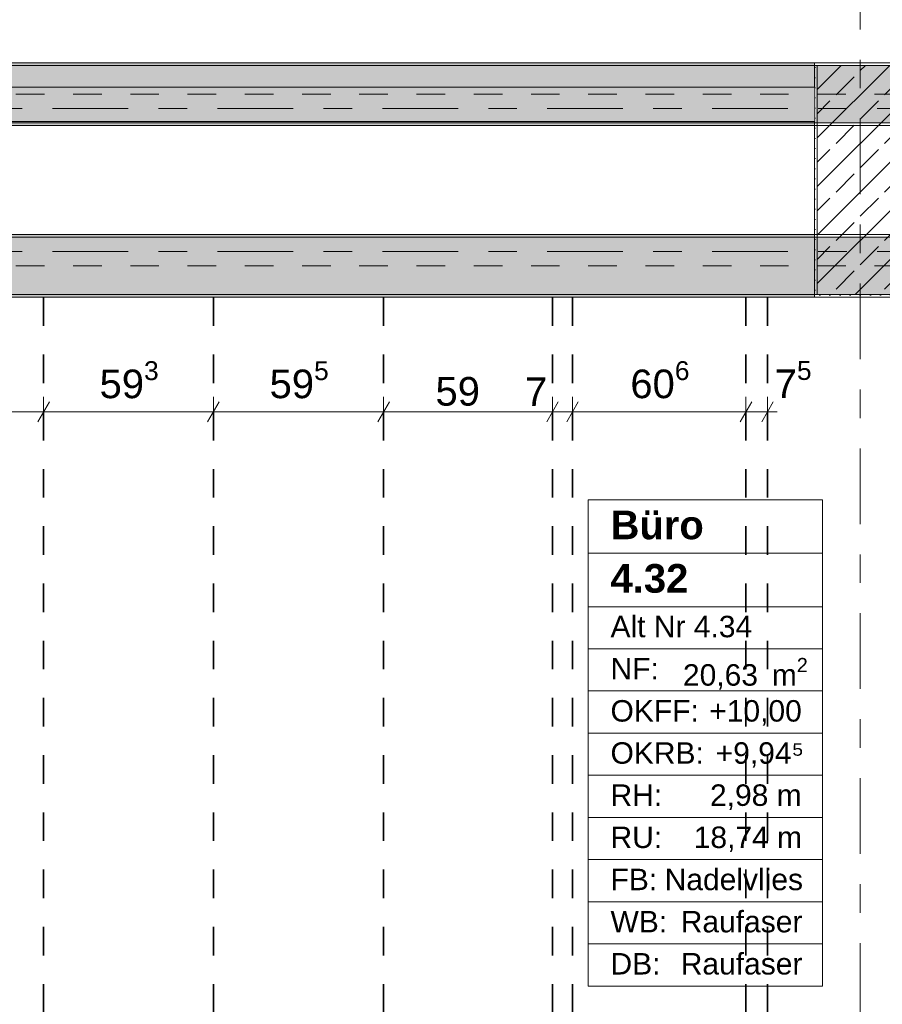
# Model space of a CAD drawing. Header units: metres. Extents: x -3.6 to 84.5, y -11 to 16.8.
# Tile 190 of 229: x 58.8 to 61.8, y 2.7 to 6.2. Entities that reach past the tile are written whole.
import ezdxf

# ---------------------------------------------------------------- set-up
doc = ezdxf.new("R2010")
doc.units = ezdxf.units.M
doc.header["$MEASUREMENT"] = 0
for name, pattern in [('Achse', [0.2, 0.1, -0.05, 0, -0.05]), ('Strichlinie doppelt', [0.546806, 0.264583, -0.105833, 0.070556, -0.105833]), ('Wipeout_Contour', [1, 0, -1])]:
    doc.linetypes.add(name, pattern=pattern)
for name, color, linetype in [('155 - Bemaßung_ Beschriftung.Ausbau - Deckenelemente', 7, 'Continuous'), ('401 - Zone.Raum_ Raumbegrenzung_ Whg.', 7, 'Continuous'), ('451 - Universal.Achsen Raster', 7, 'Continuous'), ('605 - Struktur.Wand Innen', 7, 'Continuous'), ('607 - Struktur.Stütze', 7, 'Continuous'), ('608 - Struktur.Träger', 7, 'Continuous')]:
    doc.layers.add(name, color=color, linetype=linetype)
doc.styles.add('ERSTELLTER_STIL_1', font='txt')
doc.styles.add('ERSTELLTER_STIL_2', font='txt')
doc.dimstyles.new('ERSTELLTER_STIL__1', dxfattribs={"dimtxt": 0.1, "dimasz": 0.0532, "dimexe": 0.18, "dimexo": 0.0625, "dimgap": 0, "dimtad": 1, "dimtih": 1, "dimtoh": 1, "dimzin": 0, "dimdsep": 46, "dimtxsty": 'ERSTELLTER_STIL_2', "dimblk": 'ARROWHEAD_2', "dimblk1": 'ARROWHEAD_2', "dimblk2": 'ARROWHEAD_2', "dimcen": 0.09, "dimse1": 1, "dimse2": 1, "dimclrd": 7, "dimclre": 7, "dimclrt": 7, "dimazin": 0, "dimtfac": 1, "dimtdec": 4, "dimtmove": 0, "dimatfit": 3, "dimfxl": 1, "dimtolj": 1, "dimtzin": 0, "dimarcsym": 0})
doc.dimstyles.new('ERSTELLTER_STIL__2', dxfattribs={"dimtxt": 0.1, "dimasz": 0.0532, "dimexe": 0.18, "dimexo": 0.0625, "dimgap": 0, "dimtad": 1, "dimtih": 1, "dimtoh": 1, "dimzin": 0, "dimdsep": 46, "dimtxsty": 'ERSTELLTER_STIL_2', "dimblk": 'ARROWHEAD_2', "dimblk1": 'ARROWHEAD_2', "dimblk2": 'ARROWHEAD_2', "dimcen": 0.09, "dimse1": 1, "dimse2": 1, "dimclrd": 7, "dimclre": 7, "dimclrt": 7, "dimazin": 0, "dimtfac": 1, "dimtdec": 4, "dimtmove": 2, "dimatfit": 3, "dimfxl": 1, "dimtolj": 1, "dimtzin": 0, "dimarcsym": 0})
pattern_1 = [(45, (0, 0), (-0.08485281, 0.08485281), []), (45, (-0.04243, 0.04243), (-0.08485281, 0.08485281), [0.09, -0.03])]
pattern_2 = [(45, (0, 0), (-0.01767767, 0.01767767), [0, -0.025])]

# ---------------------------------------------------------------- blocks, each defined once
blk = doc.blocks.new('*D294')
at = {"layer": '155 - Bemaßung_ Beschriftung.Ausbau - Deckenelemente', "color": 7, "linetype": 'Continuous', "lineweight": 5}
for p, q in [((58.3052, 4.825), (58.2648, 4.755)), ((58.285, 4.7375), (58.285, 4.8425)), ((58.8972, 4.825), (58.8568, 4.755)), ((58.877, 4.7375), (58.877, 4.8425)), ((58.285, 4.79), (58.877, 4.79))]:
    blk.add_line(p, q, dxfattribs=at)
at = {"layer": '155 - Bemaßung_ Beschriftung.Ausbau - Deckenelemente', "color": 7, "lineweight": 5, "insert": (58.48, 4.8083), "char_height": 0.1, "attachment_point": 7, "style": 'ERSTELLTER_STIL_2'}
blk.add_mtext('\\A1;{\\pql;\\fArial|b0|i0|c0|p38;59\\fArial|b0|i0|c0|p38;\\A1{\\H.66x;\\S2^  ;}}', dxfattribs=at)
blk = doc.blocks.new('ARROWHEAD_2')
at = {"color": 0, "linetype": 'Continuous', "lineweight": 0}
for p, q in [((-0.378, -0.655), (0.378, 0.655)), ((0, 0), (-1, 0))]:
    blk.add_line(p, q, dxfattribs=at)
blk = doc.blocks.new('*D295')
at = {"layer": '155 - Bemaßung_ Beschriftung.Ausbau - Deckenelemente', "color": 7, "linetype": 'Continuous', "lineweight": 5}
for p, q in [((58.8972, 4.825), (58.8568, 4.755)), ((58.877, 4.7375), (58.877, 4.8425)), ((59.4902, 4.825), (59.4498, 4.755)), ((59.47, 4.7375), (59.47, 4.8425)), ((58.877, 4.79), (59.47, 4.79))]:
    blk.add_line(p, q, dxfattribs=at)
at = {"layer": '155 - Bemaßung_ Beschriftung.Ausbau - Deckenelemente', "color": 7, "lineweight": 5, "insert": (59.0725, 4.8083), "char_height": 0.1, "attachment_point": 7, "style": 'ERSTELLTER_STIL_2'}
blk.add_mtext('\\A1;{\\pql;\\fArial|b0|i0|c0|p38;59\\fArial|b0|i0|c0|p38;\\A1{\\H.66x;\\S3^  ;}}', dxfattribs=at)
blk = doc.blocks.new('*D296')
at = {"layer": '155 - Bemaßung_ Beschriftung.Ausbau - Deckenelemente', "color": 7, "linetype": 'Continuous', "lineweight": 5}
for p, q in [((59.4902, 4.825), (59.4498, 4.755)), ((59.47, 4.7375), (59.47, 4.8425)), ((60.0852, 4.825), (60.0448, 4.755)), ((60.065, 4.7375), (60.065, 4.8425)), ((59.47, 4.79), (60.065, 4.79))]:
    blk.add_line(p, q, dxfattribs=at)
at = {"layer": '155 - Bemaßung_ Beschriftung.Ausbau - Deckenelemente', "color": 7, "lineweight": 5, "insert": (59.6665, 4.8083), "char_height": 0.1, "attachment_point": 7, "style": 'ERSTELLTER_STIL_2'}
blk.add_mtext('\\A1;{\\pql;\\fArial|b0|i0|c0|p38;59\\fArial|b0|i0|c0|p38;\\A1{\\H.66x;\\S5^  ;}}', dxfattribs=at)
blk = doc.blocks.new('*D297')
at = {"layer": '155 - Bemaßung_ Beschriftung.Ausbau - Deckenelemente', "color": 7, "linetype": 'Continuous', "lineweight": 5}
for p, q in [((60.0852, 4.825), (60.0448, 4.755)), ((60.065, 4.7375), (60.065, 4.8425)), ((60.6752, 4.825), (60.6348, 4.755)), ((60.655, 4.7375), (60.655, 4.8425)), ((60.065, 4.79), (60.655, 4.79))]:
    blk.add_line(p, q, dxfattribs=at)
at = {"layer": '155 - Bemaßung_ Beschriftung.Ausbau - Deckenelemente', "color": 7, "lineweight": 5, "char_height": 0.1, "attachment_point": 7, "style": 'ERSTELLTER_STIL_2'}
for s, insert in [('\\A1;{\\pql;\\fArial|b0|i0|c0|p38;59}', (60.2461, 4.81)), ('\\A1;{\\pql;\\fArial|b0|i0|c0|p38;7}', (60.5589, 4.81))]:
    blk.add_mtext(s, dxfattribs=dict(at, insert=insert))
blk = doc.blocks.new('*D298')
at = {"layer": '155 - Bemaßung_ Beschriftung.Ausbau - Deckenelemente', "color": 7, "linetype": 'Continuous', "lineweight": 5}
for p, q in [((60.6752, 4.825), (60.6348, 4.755)), ((60.655, 4.7375), (60.655, 4.8425)), ((60.7452, 4.825), (60.7048, 4.755)), ((60.725, 4.7375), (60.725, 4.8425)), ((60.655, 4.79), (60.725, 4.79))]:
    blk.add_line(p, q, dxfattribs=at)
blk = doc.blocks.new('*D299')
at = {"layer": '155 - Bemaßung_ Beschriftung.Ausbau - Deckenelemente', "color": 7, "linetype": 'Continuous', "lineweight": 5}
for p, q in [((60.7452, 4.825), (60.7048, 4.755)), ((60.725, 4.7375), (60.725, 4.8425)), ((61.3512, 4.825), (61.3108, 4.755)), ((61.331, 4.7375), (61.331, 4.8425)), ((60.725, 4.79), (61.331, 4.79))]:
    blk.add_line(p, q, dxfattribs=at)
at = {"layer": '155 - Bemaßung_ Beschriftung.Ausbau - Deckenelemente', "color": 7, "lineweight": 5, "insert": (60.927, 4.8083), "char_height": 0.1, "attachment_point": 7, "style": 'ERSTELLTER_STIL_2'}
blk.add_mtext('\\A1;{\\pql;\\fArial|b0|i0|c0|p38;60\\fArial|b0|i0|c0|p38;\\A1{\\H.66x;\\S6^  ;}}', dxfattribs=at)
blk = doc.blocks.new('*D300')
at = {"layer": '155 - Bemaßung_ Beschriftung.Ausbau - Deckenelemente', "color": 7, "linetype": 'Continuous', "lineweight": 5}
for p, q in [((61.3512, 4.825), (61.3108, 4.755)), ((61.331, 4.7375), (61.331, 4.8425)), ((61.3858, 4.755), (61.4262, 4.825)), ((61.406, 4.7375), (61.406, 4.8425)), ((61.331, 4.79), (61.406, 4.79)), ((61.406, 4.79), (61.4402, 4.79))]:
    blk.add_line(p, q, dxfattribs=at)
at = {"layer": '155 - Bemaßung_ Beschriftung.Ausbau - Deckenelemente', "color": 7, "lineweight": 5, "insert": (61.4314, 4.8089), "char_height": 0.1, "attachment_point": 7, "style": 'ERSTELLTER_STIL_2'}
blk.add_mtext('\\A1;{\\pql;\\fArial|b0|i0|c0|p38;7\\fArial|b0|i0|c0|p38;\\A1{\\H.66x;\\S5^  ;}}', dxfattribs=at)

msp = doc.modelspace()

# ---------------------------------------------------------------- hatches: boundary and pattern name
at = {"layer": '607 - Struktur.Stütze', "linetype": 'Continuous', "lineweight": 0, "true_color": 0x000000}
h = msp.add_hatch(dxfattribs=at)
h.set_pattern_fill('Gips_0001', color=18, style=0, pattern_type=2)
h.set_pattern_definition(pattern_2)
h.paths.add_polyline_path([(61.88, 6.01), (61.57, 6.01), (61.57, 5.19), (61.88, 5.19), (61.88, 5.2), (61.58, 5.2), (61.58, 6), (61.88, 6)])
h = msp.add_hatch(dxfattribs=at)
h.set_pattern_fill('Beton__Stahlbeton_0001', color=18, style=0, pattern_type=2)
h.set_pattern_definition(pattern_1)
h.paths.add_polyline_path([(61.58, 5.2), (61.88, 5.2), (61.88, 6), (61.58, 6)])
at = {"layer": '608 - Struktur.Träger', "linetype": 'Continuous', "lineweight": 0, "true_color": 0x000000}
h = msp.add_hatch(dxfattribs=at)
h.set_pattern_fill('Gips_0001', color=18, style=0, pattern_type=2)
h.set_pattern_definition(pattern_2)
h.paths.add_polyline_path([(54.69, 6.01), (54.69, 6), (61.57, 6), (61.57, 6.01)])
h = msp.add_hatch(dxfattribs=at)
h.set_pattern_fill('Gips_0001', color=18, style=0, pattern_type=2)
h.set_pattern_definition(pattern_2)
h.paths.add_polyline_path([(58.205, 5.41), (58.205, 5.4), (61.57, 5.4), (61.57, 5.41)])
h = msp.add_hatch(dxfattribs=at)
h.set_pattern_fill('Beton__Stahlbeton_0001', color=18, style=0, pattern_type=2)
h.set_pattern_definition(pattern_1)
h.paths.add_polyline_path([(0.69, 5.4), (0.38, 5.4), (0.38, 5.2), (0.69, 5.2), (4.025, 5.2), (4.21, 5.2), (7.57, 5.2), (7.89, 5.2), (11.17, 5.2), (11.49, 5.2), (14.85, 5.2), (15.005, 5.2), (18.37, 5.2), (18.69, 5.2), (22.03, 5.2), (22.19, 5.2), (25.57, 5.2), (25.89, 5.2), (29.26, 5.2), (29.41, 5.2), (32.77, 5.2), (33.09, 5.2), (36.455, 5.2), (36.605, 5.2), (39.97, 5.2), (40.29, 5.2), (47.17, 5.2), (47.49, 5.2), (50.86, 5.2), (51.005, 5.2), (54.37, 5.2), (54.69, 5.2), (58.065, 5.2), (58.205, 5.2), (61.57, 5.2), (61.88, 5.2), (61.88, 5.4), (61.57, 5.4), (58.205, 5.4), (58.065, 5.4), (54.69, 5.4), (54.37, 5.4), (51.005, 5.4), (50.86, 5.4), (47.49, 5.4), (47.17, 5.4), (40.29, 5.4), (39.97, 5.4), (36.605, 5.4), (36.455, 5.4), (33.09, 5.4), (32.77, 5.4), (29.41, 5.4), (29.26, 5.4), (25.89, 5.4), (25.57, 5.4), (22.19, 5.4), (22.03, 5.4), (18.69, 5.4), (18.37, 5.4), (15.005, 5.4), (14.85, 5.4), (11.49, 5.4), (11.17, 5.4), (7.89, 5.4), (7.57, 5.4), (4.21, 5.4), (4.025, 5.4)])
h = msp.add_hatch(dxfattribs=at)
h.set_pattern_fill('Gips_0001', color=18, style=0, pattern_type=2)
h.set_pattern_definition(pattern_2)
h.paths.add_polyline_path([(58.205, 5.2), (58.205, 5.19), (61.57, 5.19), (61.57, 5.2)])

# ---------------------------------------------------------------- linework, layer by layer
at = {"layer": '155 - Bemaßung_ Beschriftung.Ausbau - Deckenelemente', "color": 7, "linetype": 'Achse', "lineweight": 35}
for p, q in [((58.877, 5.19), (58.877, 0.71)), ((59.47, 5.19), (59.47, 0.71)), ((60.065, 5.19), (60.065, 0.71)), ((60.655, 5.19), (60.655, 0.71)), ((60.725, 5.19), (60.725, 0.71)), ((61.331, 5.19), (61.331, 0.71)), ((61.406, 5.19), (61.406, 0.71))]:
    msp.add_line(p, q, dxfattribs=at)
at = {"layer": '401 - Zone.Raum_ Raumbegrenzung_ Whg.', "color": 7, "linetype": 'Continuous', "lineweight": 9}
for p, q in [((61.5979, 4.4821), (60.7791, 4.4821)), ((60.7791, 4.4821), (60.7791, 2.783)), ((60.7791, 4.4821), (61.5979, 4.4821)), ((60.7791, 4.2955), (60.7791, 4.4821)), ((61.5979, 2.783), (61.5979, 4.4821)), ((61.5979, 4.4821), (61.5979, 4.2955)), ((61.5979, 4.2955), (60.7791, 4.2955)), ((60.7791, 4.2955), (61.5979, 4.2955)), ((60.7791, 4.1089), (60.7791, 4.2955)), ((61.5979, 4.2955), (61.5979, 4.1089)), ((61.5979, 4.1089), (60.7791, 4.1089)), ((60.7791, 4.1089), (61.5979, 4.1089)), ((60.7791, 3.9615), (60.7791, 4.1089)), ((61.5979, 4.1089), (61.5979, 3.9615)), ((61.5979, 3.9615), (60.7791, 3.9615)), ((60.7791, 3.9615), (61.5979, 3.9615)), ((60.7791, 3.8142), (60.7791, 3.9615)), ((61.5979, 3.9615), (61.5979, 3.8142)), ((61.5979, 3.8142), (60.7791, 3.8142)), ((60.7791, 3.8142), (61.5979, 3.8142)), ((60.7791, 3.6669), (60.7791, 3.8142)), ((61.5979, 3.8142), (61.5979, 3.6669)), ((61.5979, 3.6669), (60.7791, 3.6669)), ((60.7791, 3.6669), (61.5979, 3.6669)), ((60.7791, 3.5196), (60.7791, 3.6669)), ((61.5979, 3.6669), (61.5979, 3.5196)), ((61.5979, 3.5196), (60.7791, 3.5196)), ((60.7791, 3.5196), (61.5979, 3.5196)), ((60.7791, 3.3723), (60.7791, 3.5196)), ((61.5979, 3.5196), (61.5979, 3.3723)), ((61.5979, 3.3723), (60.7791, 3.3723)), ((60.7791, 3.3723), (61.5979, 3.3723)), ((60.7791, 3.2249), (60.7791, 3.3723)), ((61.5979, 3.3723), (61.5979, 3.2249)), ((61.5979, 3.2249), (60.7791, 3.2249)), ((60.7791, 3.2249), (61.5979, 3.2249)), ((60.7791, 3.0776), (60.7791, 3.2249)), ((61.5979, 3.2249), (61.5979, 3.0776)), ((61.5979, 3.0776), (60.7791, 3.0776)), ((60.7791, 3.0776), (61.5979, 3.0776)), ((60.7791, 2.9303), (60.7791, 3.0776)), ((61.5979, 3.0776), (61.5979, 2.9303)), ((61.5979, 2.9303), (60.7791, 2.9303)), ((60.7791, 2.9303), (61.5979, 2.9303)), ((60.7791, 2.783), (60.7791, 2.9303)), ((61.5979, 2.9303), (61.5979, 2.783)), ((60.7791, 2.783), (61.5979, 2.783)), ((61.5979, 2.783), (60.7791, 2.783))]:
    msp.add_line(p, q, dxfattribs=at)
at = {"layer": '451 - Universal.Achsen Raster', "color": 160, "linetype": 'Strichlinie doppelt', "lineweight": 9, "true_color": 0x3232ff}
for p, q in [((61.73, -10.585), (61.73, 16.355)), ((64.935, 5.35), (-3.175, 5.35))]:
    msp.add_line(p, q, dxfattribs=at)
at = {"layer": '607 - Struktur.Stütze', "color": 7, "linetype": 'Continuous', "lineweight": 5, "flags": 128}
msp.add_lwpolyline([(61.88, 6.01), (61.57, 6.01), (61.57, 5.19), (61.88, 5.19)], dxfattribs=at)
at = {"layer": '607 - Struktur.Stütze', "color": 7, "linetype": 'Continuous', "lineweight": 13, "flags": 128}
msp.add_lwpolyline([(61.58, 5.2), (61.88, 5.2), (61.88, 6), (61.58, 6)], close=True, dxfattribs=at)
at = {"layer": '608 - Struktur.Träger', "color": 7, "linetype": 'Continuous', "lineweight": 13}
for p, q in [((0.38, 6.01), (61.88, 6.01)), ((61.57, 6), (54.69, 6)), ((61.88, 6), (61.57, 6)), ((0.38, 5.41), (61.88, 5.41)), ((61.57, 5.4), (58.205, 5.4)), ((61.88, 5.4), (61.57, 5.4)), ((0.38, 5.19), (61.88, 5.19))]:
    msp.add_line(p, q, dxfattribs=at)
at = {"layer": '608 - Struktur.Träger', "color": 7, "linetype": 'Continuous', "lineweight": 5}
for p, q in [((61.57, 6.01), (54.69, 6.01)), ((61.57, 6.01), (61.57, 6)), ((61.57, 5.41), (58.205, 5.41)), ((61.57, 5.41), (61.57, 5.4)), ((61.57, 5.2), (61.57, 5.19)), ((61.57, 5.19), (58.205, 5.19))]:
    msp.add_line(p, q, dxfattribs=at)
at = {"layer": '608 - Struktur.Träger', "color": 7, "linetype": 'Achse', "lineweight": 9}
msp.add_line((0.38, 5.3), (61.88, 5.3), dxfattribs=at)
at = {"layer": '608 - Struktur.Träger', "color": 7, "linetype": 'Continuous', "lineweight": 13, "flags": 128}
msp.add_lwpolyline([(61.88, 5.2), (61.57, 5.2), (58.205, 5.2), (58.065, 5.2), (54.69, 5.2), (54.37, 5.2), (51.005, 5.2), (50.86, 5.2), (47.49, 5.2), (47.17, 5.2)], dxfattribs=at)

# ---------------------------------------------------------------- texts
at = {"layer": '401 - Zone.Raum_ Raumbegrenzung_ Whg.', "color": 7, "lineweight": 9, "attachment_point": 1}
for s, insert, char_height, style in [('\\A1;{\\pqj;\\pt0;\\fArial|b1|i0|c0|p38;Büro}', (60.8577, 4.4445), 0.1, 'ERSTELLTER_STIL_1'), ('\\A1;{\\pqj;\\pt0;\\fArial|b1|i0|c0|p38;}', (61.5194, 4.4673), 0.1, 'ERSTELLTER_STIL_1'), ('\\A1;{\\pqj;\\pt0;\\fArial|b1|i0|c0|p38;}', (61.5194, 4.2807), 0.1, 'ERSTELLTER_STIL_1'), ('\\A1;{\\pql;\\pt0;\\fArial|b1|i0|c0|p38;4.32}', (60.8577, 4.2579), 0.1, 'ERSTELLTER_STIL_1'), ('\\A1;{\\pqj;\\pt0;\\fArial|b0|i0|c0|p38;Alt Nr 4.34}', (60.8577, 4.077), 0.075, 'ERSTELLTER_STIL_2'), ('\\A1;{\\pqj;\\pt0;\\fArial|b0|i0|c0|p38;}', (61.5194, 4.0941), 0.075, 'ERSTELLTER_STIL_2'), ('\\A1;{\\pqj;\\pt0;\\fArial|b0|i0|c0|p38;NF: }', (60.8577, 3.9297), 0.075, 'ERSTELLTER_STIL_2'), ('\\A1;{\\pql;\\pt0,0.05;\\fArial|b0|i0|c0|p38;20,63\\fArial|b0|i0|c0|p38;\\A1{\\H.66x;\\S^  ;}\\fArial|b0|i0|c0|p38; m\\fArial|b0|i0|c0|p38;\\A1{\\H.66x;\\S2^  ;}}', (61.1108, 3.9297), 0.075, 'ERSTELLTER_STIL_2'), ('\\A1;{\\pqj;\\pt0;\\fArial|b0|i0|c0|p38;OKFF: }', (60.8577, 3.7823), 0.075, 'ERSTELLTER_STIL_2'), ('\\A1;{\\pqj;\\pt0;\\fArial|b0|i0|c0|p38;+10,00}', (61.2026, 3.7823), 0.075, 'ERSTELLTER_STIL_2'), ('\\A1;{\\pqj;\\pt0;\\fArial|b0|i0|c0|p38;+9,94⁵}', (61.2252, 3.635), 0.075, 'ERSTELLTER_STIL_2'), ('\\A1;{\\pqj;\\pt0;\\fArial|b0|i0|c0|p38;OKRB: }', (60.8577, 3.635), 0.075, 'ERSTELLTER_STIL_2'), ('\\A1;{\\pqj;\\pt0;\\fArial|b0|i0|c0|p38;RH: }', (60.8577, 3.4877), 0.075, 'ERSTELLTER_STIL_2'), ('\\A1;{\\pqj;\\pt0;\\fArial|b0|i0|c0|p38;2,98 m}', (61.2053, 3.4877), 0.075, 'ERSTELLTER_STIL_2'), ('\\A1;{\\pqj;\\pt0;\\fArial|b0|i0|c0|p38;RU: }', (60.8577, 3.3404), 0.075, 'ERSTELLTER_STIL_2'), ('\\A1;{\\pqj;\\pt0;\\fArial|b0|i0|c0|p38;18,74 m}', (61.1484, 3.3404), 0.075, 'ERSTELLTER_STIL_2'), ('\\A1;{\\pqj;\\pt0;\\fArial|b0|i0|c0|p38;FB: }', (60.8577, 3.1931), 0.075, 'ERSTELLTER_STIL_2'), ('\\A1;{\\pqj;\\pt0;\\fArial|b0|i0|c0|p38;Nadelvlies}', (61.0469, 3.1931), 0.075, 'ERSTELLTER_STIL_2'), ('\\A1;{\\pqj;\\pt0;\\fArial|b0|i0|c0|p38;WB: }', (60.8577, 3.0457), 0.075, 'ERSTELLTER_STIL_2'), ('\\A1;{\\pqj;\\pt0;\\fArial|b0|i0|c0|p38;Raufaser}', (61.1031, 3.0457), 0.075, 'ERSTELLTER_STIL_2'), ('\\A1;{\\pqj;\\pt0;\\fArial|b0|i0|c0|p38;DB: }', (60.8577, 2.8984), 0.075, 'ERSTELLTER_STIL_2'), ('\\A1;{\\pqj;\\pt0;\\fArial|b0|i0|c0|p38;Raufaser}', (61.1031, 2.8984), 0.075, 'ERSTELLTER_STIL_2')]:
    msp.add_mtext(s, dxfattribs=dict(at, insert=insert, char_height=char_height, style=style))

# ---------------------------------------------------------------- dimensions: what is measured, and where the dimension line sits
at = {"layer": '155 - Bemaßung_ Beschriftung.Ausbau - Deckenelemente', "color": 7, "linetype": 'Continuous', "lineweight": 5}
for base, p1, p2, dimstyle, picture, middle in [((58.877, 4.79), (58.285, 5.19), (58.877, 5.19), 'ERSTELLTER_STIL__1', '*D294', (58.6913, 4.86)), ((59.47, 4.79), (58.877, 5.19), (59.47, 5.19), 'ERSTELLTER_STIL__1', '*D295', (59.2838, 4.86)), ((60.064975, 4.7899822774), (59.469975, 5.1899822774), (60.064975, 5.1899822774), 'ERSTELLTER_STIL__1', '*D296', (59.8778412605, 4.8599822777)), ((61.331, 4.79), (60.725, 5.19), (61.331, 5.19), 'ERSTELLTER_STIL__1', '*D299', (61.1383, 4.86)), ((61.40597, 4.78998), (61.33098, 5.18998), (61.40597, 5.18998), 'ERSTELLTER_STIL__2', '*D300', (61.60459, 4.85998)), ((60.655, 4.79), (60.065, 5.19), (60.655, 5.19), 'ERSTELLTER_STIL__1', '*D297', (60.3224, 4.86)), ((60.725, 4.79), (60.655, 5.19), (60.725, 5.19), 'ERSTELLTER_STIL__1', '*D298', (60.597, 4.86))]:
    dim = msp.add_linear_dim(base=base, p1=p1, p2=p2, dimstyle=dimstyle, dxfattribs=at)
    dim.commit()
    dim.dimension.update_dxf_attribs({"geometry": picture, "text_midpoint": middle, "dimtype": 160})

# ---------------------------------------------------------------- next in the draw order: wipeouts: each hides what was drawn before it
at = {"color": 254, "linetype": 'Wipeout_Contour', "lineweight": 0, "ltscale": 240.699655}
msp.add_wipeout([(58.205, 5.925), (58.205, 5.805), (61.57, 5.805), (61.57, 5.925)], dxfattribs=at).dxf.layer = '605 - Struktur.Wand Innen'

# ---------------------------------------------------------------- next in the draw order: hatches: boundary and pattern name
at = {"layer": '608 - Struktur.Träger', "linetype": 'Continuous', "lineweight": 0, "true_color": 0x000000}
h = msp.add_hatch(dxfattribs=at)
h.set_pattern_fill('Beton__Stahlbeton_0001', color=18, style=0, pattern_type=2)
h.set_pattern_definition(pattern_1)
h.paths.add_polyline_path([(0.69, 6), (0.38, 6), (0.38, 5.8), (0.69, 5.8), (4.025, 5.8), (4.21, 5.8), (7.57, 5.8), (7.89, 5.8), (11.17, 5.8), (11.49, 5.8), (14.85, 5.8), (15.005, 5.8), (18.37, 5.8), (18.69, 5.8), (22.03, 5.8), (22.19, 5.8), (25.57, 5.8), (25.89, 5.8), (32.77, 5.8), (33.09, 5.8), (36.455, 5.8), (36.605, 5.8), (39.97, 5.8), (40.29, 5.8), (47.17, 5.8), (47.49, 5.8), (50.86, 5.8), (51.005, 5.8), (54.37, 5.8), (54.69, 5.8), (58.065, 5.8), (58.205, 5.8), (61.57, 5.8), (61.88, 5.8), (61.88, 6), (61.57, 6), (54.69, 6), (54.37, 6), (51, 6), (50.935, 6), (47.49, 6), (47.17, 6), (40.29, 6), (39.97, 6), (33.09, 6), (32.77, 6), (25.89, 6), (25.57, 6), (18.69, 6), (18.37, 6), (14.9575, 6), (14.8925, 6), (11.49, 6), (11.17, 6), (7.89, 6), (7.57, 6)])
h = msp.add_hatch(dxfattribs=at)
h.set_pattern_fill('Gips_0001', color=18, style=0, pattern_type=2)
h.set_pattern_definition(pattern_2)
h.paths.add_polyline_path([(58.205, 5.8), (58.205, 5.79), (61.57, 5.79), (61.57, 5.8)])

# ---------------------------------------------------------------- next in the draw order: linework, layer by layer
at = {"layer": '451 - Universal.Achsen Raster', "color": 160, "linetype": 'Strichlinie doppelt', "lineweight": 9, "true_color": 0x3232ff}
msp.add_line((64.935, 5.85), (-3.175, 5.85), dxfattribs=at)
at = {"layer": '605 - Struktur.Wand Innen', "color": 7, "linetype": 'Continuous', "lineweight": 13, "flags": 128}
for points in [[(61.57, 5.925), (58.205, 5.925)], [(58.205, 5.805), (61.57, 5.805)]]:
    msp.add_lwpolyline(points, dxfattribs=at)
at = {"layer": '608 - Struktur.Träger', "color": 7, "linetype": 'Achse', "lineweight": 9}
msp.add_line((0.38, 5.9), (61.88, 5.9), dxfattribs=at)
at = {"layer": '608 - Struktur.Träger', "color": 7, "linetype": 'Continuous', "lineweight": 13}
msp.add_line((0.38, 5.79), (61.88, 5.79), dxfattribs=at)
at = {"layer": '608 - Struktur.Träger', "color": 7, "linetype": 'Continuous', "lineweight": 5}
for p, q in [((61.57, 5.79), (58.205, 5.79)), ((61.57, 5.8), (61.57, 5.79))]:
    msp.add_line(p, q, dxfattribs=at)
at = {"layer": '608 - Struktur.Träger', "color": 7, "linetype": 'Continuous', "lineweight": 13, "flags": 128}
msp.add_lwpolyline([(61.88, 5.8), (61.57, 5.8), (58.205, 5.8), (58.065, 5.8), (54.69, 5.8), (54.37, 5.8), (51.005, 5.8), (50.86, 5.8), (47.49, 5.8), (47.17, 5.8)], dxfattribs=at)

doc.saveas('drawing.dxf')
